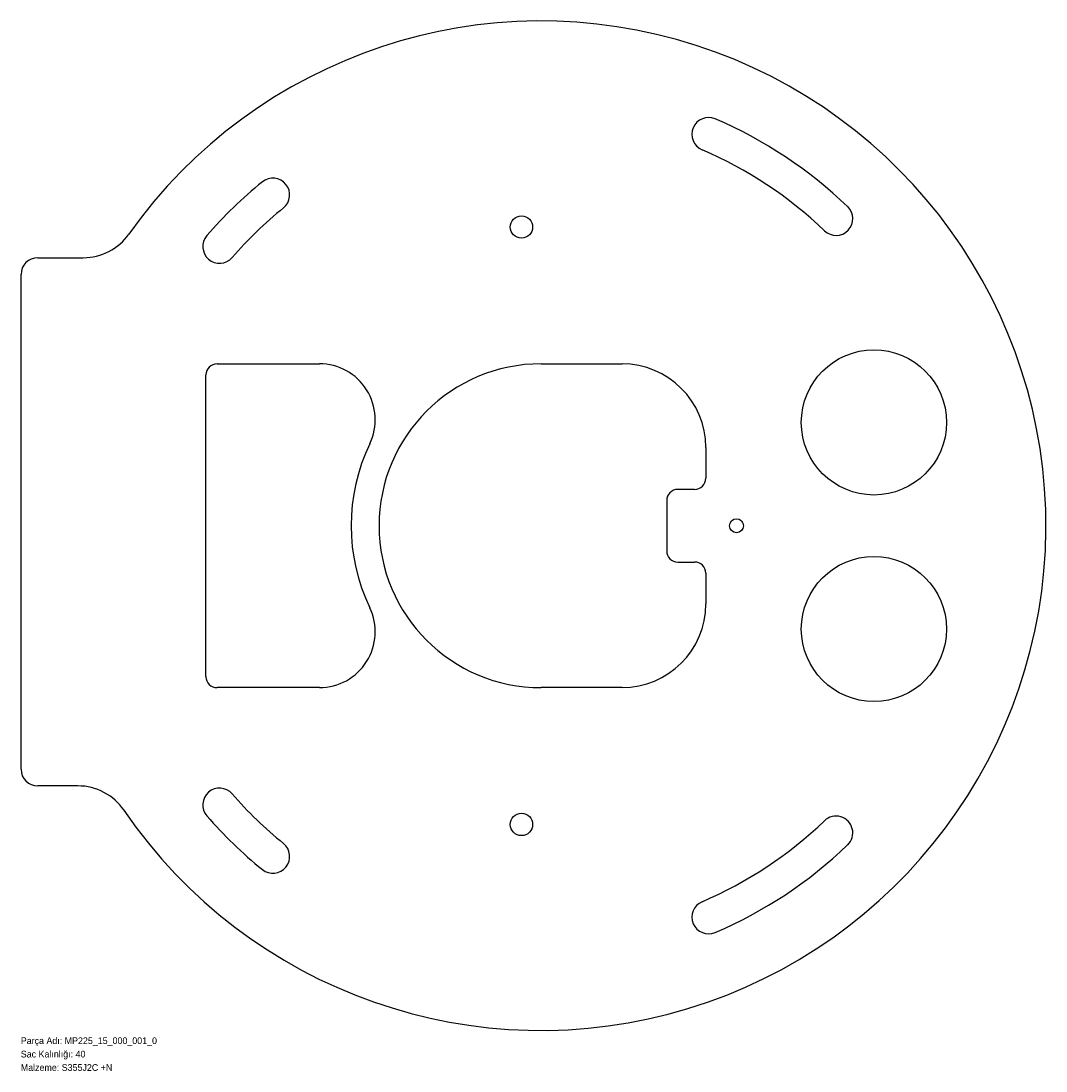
# Model space of a CAD drawing. Header units: millimetres. Extents: x 0 to 1835, y -72 to 1808.
import ezdxf

# ---------------------------------------------------------------- set-up
doc = ezdxf.new("R2010")
doc.units = ezdxf.units.MM
doc.linetypes.add('SLD-Katı', pattern=[0])
doc.linetypes.add('SLD-Sürekli', pattern=[0])
doc.layers.add('METIN', color=96, linetype='SLD-Katı')
doc.styles.add('SLDTEXTSTYLE0', font='ARIAL.TTF', dxfattribs={"width": 0.948, "bigfont": 'bigfont'})
doc.styles.add('SLDTEXTSTYLE1', font='ARIAL.TTF', dxfattribs={"width": 0.948})

msp = doc.modelspace()

# ---------------------------------------------------------------- linework, layer by layer
at = {"color": 7, "linetype": 'SLD-Sürekli', "lineweight": 25}
for p, q in [((30.4, 1384.4), (111.9, 1384.4)), ((0.4, 468.4), (0.4, 1354.4)), ((351.4, 1194.4), (534.6, 1194.4)), ((931.4, 1194.4), (1076.4, 1194.4)), ((331.4, 634.4), (331.4, 1174.4)), ((1226.4, 1044.4), (1226.4, 989.4)), ((1206.4, 969.4), (1176.4, 969.4)), ((1156.4, 949.4), (1156.4, 859.4)), ((1176.4, 839.4), (1206.4, 839.4)), ((1226.4, 819.4), (1226.4, 764.4)), ((534.6, 614.4), (351.4, 614.4)), ((1076.4, 614.4), (931.4, 614.4)), ((102.2, 438.4), (30.4, 438.4))]:
    msp.add_line(p, q, dxfattribs=at)
for centre, radius in [((896.4, 1439.4), 20), ((1527.4, 1089.4), 130), ((1281.4, 904.4), 12.5), ((1527.4, 719.4), 130), ((896.4, 369.4), 20)]:
    msp.add_circle(centre, radius, dxfattribs=at)
for centre, radius, start, end in [((931.4, 904.4), 904, 214.3152, 144.7118), ((1231.4, 1605.4), 30, 66.8311, 246.8311), ((931.4, 904.4), 792.5, 46.1629, 66.8311), ((931.4, 904.4), 732.5, 46.1629, 66.8311), ((451.4, 1496.9), 30, 309.0138, 129.0138), ((931.4, 904.4), 792.5, 129.0138, 139.0244), ((931.4, 904.4), 732.5, 129.0138, 139.0244), ((1459.6, 1454.4), 30, 226.1629, 46.1629), ((111.9, 1484.4), 100, 270, 324.7118), ((355.8, 1404.4), 30, 139.0244, 319.0244), ((30.4, 1354.4), 30, 90, 180), ((351.4, 1174.4), 20, 90, 180), ((534.6, 1094.4), 100, 334.417, 90), ((931.4, 904.4), 290, 90, 270), ((1076.4, 1044.4), 150, 0, 90), ((931.4, 904.4), 340, 154.417, 205.583), ((1206.4, 989.4), 20, 270, 0), ((1176.4, 949.4), 20, 90, 180), ((1176.4, 859.4), 20, 180, 270), ((1206.4, 819.4), 20, 0, 90), ((534.6, 714.4), 100, 270, 25.583), ((1076.4, 764.4), 150, 270, 0), ((351.4, 634.4), 20, 180, 270), ((30.4, 468.4), 30, 180, 270), ((102.2, 338.4), 100, 34.3152, 90), ((355.8, 404.4), 30, 40.9756, 220.9756), ((931.4, 904.4), 732.5, 220.9756, 230.9862), ((931.4, 904.4), 792.5, 220.9756, 230.9862), ((1459.6, 354.4), 30, 313.8371, 133.8371), ((931.4, 904.4), 732.5, 293.1689, 313.8371), ((451.4, 311.9), 30, 230.9862, 50.9862), ((931.4, 904.4), 792.5, 293.1689, 313.8371), ((1231.4, 203.4), 30, 113.1689, 293.1689)]:
    msp.add_arc(centre, radius, start, end, dxfattribs=at)

# ---------------------------------------------------------------- texts
at = {"layer": 'METIN', "char_height": 12, "attachment_point": 1}
for s, insert, style in [('Parça Adı: MP225_15_000_001_0', (0, -12), 'SLDTEXTSTYLE0'), ('Sac Kalınlığı: 40', (0, -36), 'SLDTEXTSTYLE0'), ('Malzeme: S355J2C +N', (0, -60), 'SLDTEXTSTYLE1')]:
    msp.add_mtext(s, dxfattribs=dict(at, insert=insert, style=style))

doc.saveas('drawing.dxf')
